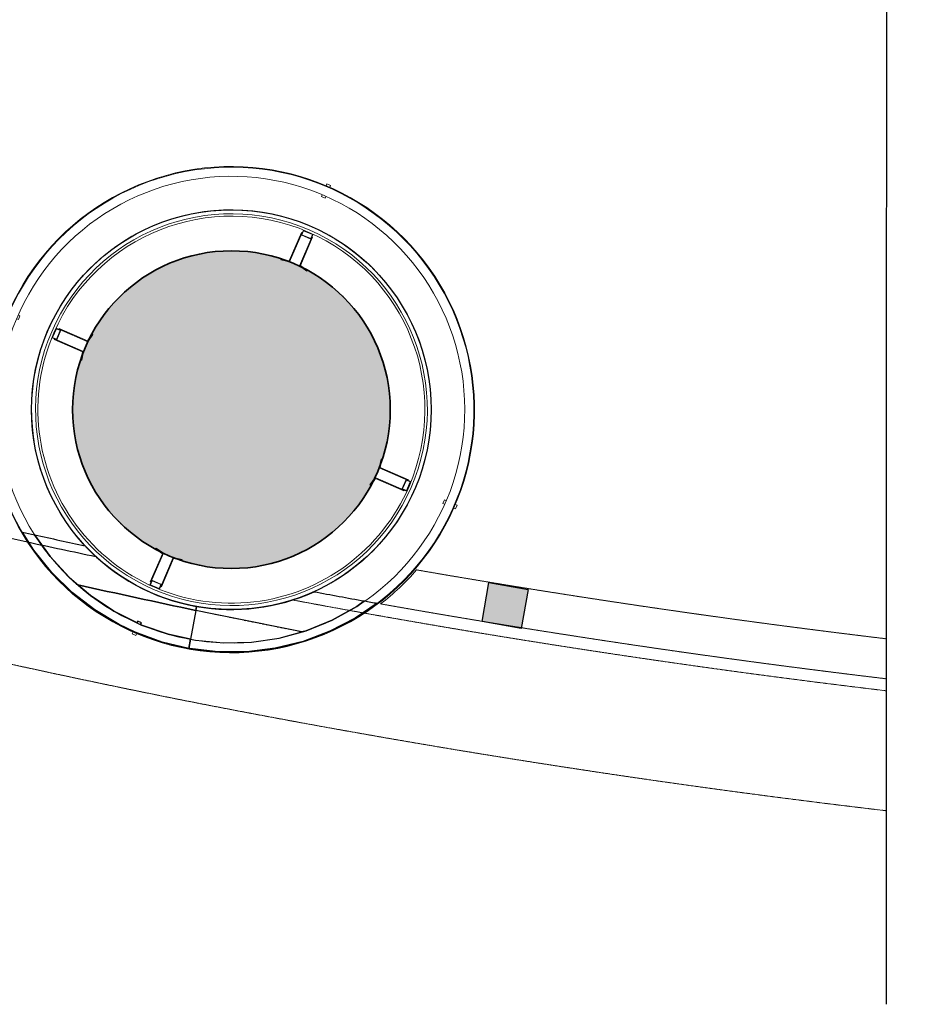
# Model space of a CAD drawing. Header units: inches. Extents: x 1703 to 137267, y -37098 to 14102.
# Tile 19 of 142: x 19754 to 23150, y -53 to 3666. Entities that reach past the tile are written whole.
import ezdxf

# ---------------------------------------------------------------- set-up
doc = ezdxf.new("R2010")
doc.units = ezdxf.units.IN
doc.header["$MEASUREMENT"] = 0
for name, pattern in [('LEVEL-F-OVERALL LAYOUT$0$Dash Dot 6mm', [14, 6, -4, 0, -4]), ('LEVEL-F-OVERALL LAYOUT$0$HIDDEN', [0.375, 0.25, -0.125]), ('LEVEL-F-OVERALL LAYOUT$0$Hidden 2mm', [3, 2, -1])]:
    doc.linetypes.add(name, pattern=pattern)
for name, color, linetype in [('elevation line', 1, 'Continuous'), ('LEVEL-F-OVERALL LAYOUT$0$NEW PILASTERS', 251, 'Continuous'), ('LEVEL-F-OVERALL LAYOUT$0$S-Section-Steel', 251, 'Continuous')]:
    doc.layers.add(name, color=color, linetype=linetype)
for name, color, linetype, lineweight in [('LEVEL-F-OVERALL LAYOUT$0$A-DETL', 251, 'Continuous', 15), ('LEVEL-F-OVERALL LAYOUT$0$A-EQPM', 251, 'Continuous', 5), ('LEVEL-F-OVERALL LAYOUT$0$C-COLS', 251, 'Continuous', 13), ('LEVEL-F-OVERALL LAYOUT$0$I-FLOR-OVHD', 251, 'LEVEL-F-OVERALL LAYOUT$0$HIDDEN', 18)]:
    doc.layers.add(name, color=color, linetype=linetype, lineweight=lineweight)

# ---------------------------------------------------------------- blocks, each defined once
blk = doc.blocks.new('LEVEL-F-OVERALL LAYOUT$0$Column Cladding - Column Cladding- 1200mm-V77-LEVEL F -PART PLAN-20')
at = {"layer": 'LEVEL-F-OVERALL LAYOUT$0$A-EQPM', "color": 253, "lineweight": 5}
for p, q in [((-7.5, 918.2), (-7.5, 926)), ((7.5, 926), (-7.5, 926)), ((7.5, 926), (7.5, 918.2)), ((-7.5, 874), (-7.5, 881.1)), ((-7.5, 874), (7.5, 874)), ((7.5, 881.2), (7.5, 874)), ((-926, 7.5), (-917.8, 7.5)), ((-926, 7.5), (-926, -7.5)), ((-880, 7.5), (-874, 7.5)), ((-874, -7.5), (-874, 7.5)), ((874, 7.5), (880, 7.5)), ((874, 7.5), (874, -7.5)), ((917.8, 7.5), (926, 7.5)), ((926, -7.5), (926, 7.5)), ((-917.8, -7.5), (-926, -7.5)), ((-874, -7.5), (-880, -7.5)), ((880, -7.5), (874, -7.5)), ((926, -7.5), (917.8, -7.5)), ((-7.5, -881.2), (-7.5, -874)), ((7.5, -874), (-7.5, -874)), ((7.5, -874), (7.5, -881.1)), ((-7.5, -926), (-7.5, -918.2)), ((-7.5, -926), (7.5, -926)), ((7.5, -918.2), (7.5, -926))]:
    blk.add_line(p, q, dxfattribs=at)
at = {"layer": 'LEVEL-F-OVERALL LAYOUT$0$A-EQPM', "color": 9}
for p, q in [((-23, 719.2), (-23, 603)), ((-20, 719.2), (-23, 719.2)), ((-20, 730.4), (-20, 710.4)), ((-20, 600), (-20, 719.2)), ((-20, 710.4), (20, 710.4)), ((-18, 712.4), (-18, 728.4)), ((-18, 728.4), (18, 728.4)), ((18, 712.4), (-18, 712.4)), ((9.4, 730.4), (-9.4, 730.4)), ((-6.5, 730.4), (9.4, 730.4)), ((18, 728.4), (18, 712.4)), ((20, 710.4), (20, 730.4)), ((23, 719.2), (20, 719.2)), ((20, 719.2), (20, 600)), ((23, 603), (23, 719.2)), ((-23, 603), (-54.1, 596.6)), ((-54.1, 596.6), (-53.3, 593.1)), ((-53.3, 593.1), (-20, 600)), ((20, 600), (53.3, 593.1)), ((54.1, 596.6), (23, 603)), ((53.3, 593.1), (54.1, 596.6)), ((-603, 23), (-596.6, 54.1)), ((-593.1, 53.3), (-600, 20)), ((-596.6, 54.1), (-593.1, 53.3)), ((596.6, 54.1), (593.1, 53.3)), ((593.1, 53.3), (600, 20)), ((603, 23), (596.6, 54.1)), ((-730.4, -9.4), (-730.4, 9.4)), ((-730.4, 6.5), (-730.4, -9.4)), ((-729.7, 20), (-710.4, 20)), ((-728.4, 18), (-728.4, -18)), ((-712.4, 18), (-728.4, 18)), ((-719.2, 20), (-719.2, 23)), ((-719.2, 23), (-603, 23)), ((-600, 20), (-719.2, 20)), ((-712.4, -18), (-712.4, 18)), ((-710.4, 20), (-710.4, -20)), ((600, 20), (719.2, 20)), ((719.2, 23), (603, 23)), ((729.7, 20), (710.4, 20)), ((710.4, 20), (710.4, -20)), ((712.4, -18), (712.4, 18)), ((712.4, 18), (728.4, 18)), ((719.2, 20), (719.2, 23)), ((728.4, 18), (728.4, -18)), ((730.4, -9.4), (730.4, 9.4)), ((730.4, 6.5), (730.4, -9.4)), ((-710.4, -20), (-729.7, -20)), ((-728.4, -18), (-712.4, -18)), ((-719.2, -20), (-600, -20)), ((-719.2, -23), (-719.2, -20)), ((-603, -23), (-719.2, -23)), ((-596.6, -54.1), (-603, -23)), ((-600, -20), (-593.1, -53.3)), ((600, -20), (593.1, -53.3)), ((596.6, -54.1), (603, -23)), ((719.2, -20), (600, -20)), ((603, -23), (719.2, -23)), ((710.4, -20), (729.7, -20)), ((728.4, -18), (712.4, -18)), ((719.2, -23), (719.2, -20)), ((-593.1, -53.3), (-596.6, -54.1)), ((593.1, -53.3), (596.6, -54.1)), ((-54.1, -596.5), (-53.3, -593)), ((-53.3, -593), (-20, -599.9)), ((20, -599.9), (53.3, -593)), ((53.3, -593), (54.1, -596.5)), ((-23, -602.9), (-54.1, -596.5)), ((-23, -719.1), (-23, -602.9)), ((-20, -599.9), (-20, -719.1)), ((20, -719.1), (20, -599.9)), ((54.1, -596.5), (23, -602.9)), ((23, -602.9), (23, -719.1)), ((-20, -719.1), (-23, -719.1)), ((-20, -710.3), (20, -710.3)), ((-20, -729.7), (-20, -710.3)), ((-18, -712.3), (-18, -728.3)), ((18, -712.3), (-18, -712.3)), ((-18, -728.3), (18, -728.3)), ((11.4, -730.3), (-11.4, -730.3)), ((-6.5, -730.3), (11.4, -730.3)), ((18, -728.3), (18, -712.3)), ((20, -710.3), (20, -729.7)), ((23, -719.1), (20, -719.1))]:
    blk.add_line(p, q, dxfattribs=at)
at = {"layer": 'LEVEL-F-OVERALL LAYOUT$0$A-EQPM', "color": 253, "lineweight": 5, "flags": 128}
for points in [[(0, 918.5), (-36.7, 917.8), (-73.4, 915.6), (-110, 911.9), (-146.3, 906.8), (-182.5, 900.2), (-218.3, 892.2), (-253.8, 882.7), (-288.9, 871.9), (-323.6, 859.6), (-357.7, 846), (-391.2, 831), (-424.1, 814.7), (-456.4, 797.1), (-487.9, 778.2), (-518.6, 758.1), (-548.5, 736.7), (-577.5, 714.2), (-605.6, 690.5), (-632.8, 665.8), (-658.9, 639.9), (-684, 613.1), (-707.9, 585.2), (-730.8, 556.4), (-752.4, 526.8), (-772.9, 496.3), (-792.1, 465), (-810.1, 432.9), (-826.7, 400.2), (-842.1, 366.8), (-856.1, 332.8), (-868.7, 298.3), (-879.9, 263.3), (-889.8, 227.9), (-898.2, 192.2), (-905.1, 156.1), (-910.7, 119.8), (-914.7, 83.3), (-917.3, 46.6), (-918.4, 9.9), (-918.1, -26.8), (-916.3, -63.5), (-913, -100.1), (-908.3, -136.5), (-902.1, -172.7), (-894.5, -208.7), (-885.4, -244.3), (-874.9, -279.5), (-863.1, -314.3), (-849.8, -348.5), (-835.2, -382.2), (-819.2, -415.3), (-802, -447.8), (-783.4, -479.5), (-763.6, -510.4), (-742.6, -540.5), (-720.4, -569.8), (-697, -598.2), (-672.6, -625.5), (-647, -651.9), (-620.4, -677.3), (-592.8, -701.6), (-564.3, -724.7), (-534.9, -746.7), (-504.6, -767.5), (-473.5, -787.1), (-441.6, -805.4), (-409.1, -822.4), (-375.9, -838.1), (-342, -852.4), (-307.7, -865.4), (-272.8, -877), (-237.5, -887.3), (-201.9, -896), (-165.9, -903.4), (-129.6, -909.3), (-93.2, -913.8), (-56.5, -916.8), (-19.8, -918.3), (0, -918.5)], [(0, 916), (-36.6, 915.3), (-73.2, 913.1), (-109.7, 909.4), (-145.9, 904.3), (-182, 897.7), (-217.7, 889.7), (-253.1, 880.3), (-288.1, 869.5), (-322.7, 857.3), (-356.7, 843.7), (-390.2, 828.8), (-423, 812.5), (-455.1, 794.9), (-486.6, 776.1), (-517.2, 756), (-547, 734.7), (-576, 712.3), (-604, 688.7), (-631.1, 663.9), (-657.1, 638.2), (-682.1, 611.4), (-706, 583.6), (-728.8, 554.9), (-750.4, 525.3), (-770.8, 494.9), (-790, 463.7), (-807.9, 431.7), (-824.5, 399.1), (-839.8, 365.8), (-853.7, 331.9), (-866.3, 297.5), (-877.5, 262.6), (-887.3, 227.3), (-895.7, 191.7), (-902.7, 155.7), (-908.2, 119.5), (-912.2, 83.1), (-914.8, 46.5), (-915.9, 9.9), (-915.6, -26.7), (-913.8, -63.3), (-910.5, -99.8), (-905.8, -136.2), (-899.7, -172.3), (-892, -208.1), (-883, -243.6), (-872.6, -278.7), (-860.7, -313.4), (-847.5, -347.6), (-832.9, -381.2), (-817, -414.2), (-799.8, -446.5), (-781.3, -478.2), (-761.5, -509), (-740.6, -539.1), (-718.4, -568.3), (-695.1, -596.5), (-670.7, -623.8), (-645.2, -650.2), (-618.7, -675.5), (-591.2, -699.7), (-562.8, -722.7), (-533.4, -744.7), (-503.2, -765.4), (-472.2, -784.9), (-440.4, -803.2), (-408, -820.1), (-374.8, -835.8), (-341.1, -850.1), (-306.8, -863.1), (-272.1, -874.7), (-236.9, -884.8), (-201.3, -893.6), (-165.4, -900.9), (-129.3, -906.8), (-92.9, -911.3), (-56.4, -914.3), (-19.8, -915.8), (0, -916)], [(0, -918.5), (36.7, -917.8), (73.4, -915.6), (110, -911.9), (146.3, -906.8), (182.5, -900.2), (218.3, -892.2), (253.8, -882.7), (288.9, -871.9), (323.6, -859.6), (357.7, -846), (391.2, -831), (424.1, -814.7), (456.4, -797.1), (487.9, -778.2), (518.6, -758.1), (548.5, -736.7), (577.5, -714.2), (605.6, -690.5), (632.8, -665.8), (658.9, -639.9), (684, -613.1), (707.9, -585.2), (730.8, -556.4), (752.4, -526.8), (772.9, -496.3), (792.1, -465), (810.1, -432.9), (826.7, -400.2), (842.1, -366.8), (856.1, -332.8), (868.7, -298.3), (879.9, -263.3), (889.8, -227.9), (898.2, -192.2), (905.1, -156.1), (910.7, -119.8), (914.7, -83.3), (917.3, -46.6), (918.4, -9.9), (918.1, 26.8), (916.3, 63.5), (913, 100.1), (908.3, 136.5), (902.1, 172.7), (894.5, 208.7), (885.4, 244.3), (874.9, 279.5), (863.1, 314.3), (849.8, 348.5), (835.2, 382.2), (819.2, 415.3), (802, 447.8), (783.4, 479.5), (763.6, 510.4), (742.6, 540.5), (720.4, 569.8), (697, 598.2), (672.6, 625.5), (647, 651.9), (620.4, 677.3), (592.8, 701.6), (564.3, 724.7), (534.9, 746.7), (504.6, 767.5), (473.5, 787.1), (441.6, 805.4), (409.1, 822.4), (375.9, 838.1), (342, 852.4), (307.7, 865.4), (272.8, 877), (237.5, 887.3), (201.9, 896), (165.9, 903.4), (129.6, 909.3), (93.2, 913.8), (56.5, 916.8), (19.8, 918.3), (0, 918.5)], [(0, -916), (36.6, -915.3), (73.2, -913.1), (109.7, -909.4), (145.9, -904.3), (182, -897.7), (217.7, -889.7), (253.1, -880.3), (288.1, -869.5), (322.7, -857.3), (356.7, -843.7), (390.2, -828.8), (423, -812.5), (455.1, -794.9), (486.6, -776.1), (517.2, -756), (547, -734.7), (576, -712.3), (604, -688.7), (631.1, -663.9), (657.1, -638.2), (682.1, -611.4), (706, -583.6), (728.8, -554.9), (750.4, -525.3), (770.8, -494.9), (790, -463.7), (807.9, -431.7), (824.5, -399.1), (839.8, -365.8), (853.7, -331.9), (866.3, -297.5), (877.5, -262.6), (887.3, -227.3), (895.7, -191.7), (902.7, -155.7), (908.2, -119.5), (912.2, -83.1), (914.8, -46.5), (915.9, -9.9), (915.6, 26.7), (913.8, 63.3), (910.5, 99.8), (905.8, 136.2), (899.7, 172.3), (892, 208.1), (883, 243.6), (872.6, 278.7), (860.7, 313.4), (847.5, 347.6), (832.9, 381.2), (817, 414.2), (799.8, 446.5), (781.3, 478.2), (761.5, 509), (740.6, 539.1), (718.4, 568.3), (695.1, 596.5), (670.7, 623.8), (645.2, 650.2), (618.7, 675.5), (591.2, 699.7), (562.8, 722.7), (533.4, 744.7), (503.2, 765.4), (472.2, 784.9), (440.4, 803.2), (408, 820.1), (374.8, 835.8), (341.1, 850.1), (306.8, 863.1), (272.1, 874.7), (236.9, 884.8), (201.3, 893.6), (165.4, 900.9), (129.3, 906.8), (92.9, 911.3), (56.4, 914.3), (19.8, 915.8), (0, 916)], [(0, -881.5), (-35.3, -880.8), (-70.4, -878.7), (-105.5, -875.2), (-140.4, -870.2), (-175.1, -863.9), (-209.5, -856.2), (-243.6, -847.2), (-277.3, -836.8), (-310.5, -825), (-343.3, -811.9), (-375.5, -797.5), (-407.1, -781.9), (-438, -765), (-468.2, -746.9), (-497.7, -727.5), (-526.4, -707), (-554.3, -685.4), (-581.2, -662.7), (-607.3, -638.9), (-632.3, -614.1), (-656.4, -588.4), (-679.4, -561.6), (-701.3, -534), (-722.1, -505.6), (-741.8, -476.3), (-760.2, -446.2), (-777.4, -415.5), (-793.4, -384.1), (-808.2, -352), (-821.6, -319.4), (-833.7, -286.3), (-844.5, -252.7), (-853.9, -218.8), (-862, -184.4), (-868.7, -149.8), (-874, -115), (-877.9, -79.9), (-880.4, -44.8), (-881.4, -9.5), (-881.1, 25.7), (-879.4, 61), (-876.2, 96.1), (-871.7, 131), (-865.8, 165.8), (-858.4, 200.3), (-849.8, 234.4), (-839.7, 268.2), (-828.3, 301.6), (-815.6, 334.5), (-801.5, 366.8), (-786.2, 398.6), (-769.7, 429.7), (-751.9, 460.2), (-732.9, 489.8), (-712.7, 518.8), (-691.4, 546.8), (-669, 574.1), (-645.5, 600.4), (-620.9, 625.7), (-595.4, 650), (-569, 673.3), (-541.6, 695.5), (-513.3, 716.6), (-484.3, 736.6), (-454.4, 755.3), (-423.8, 772.9), (-392.6, 789.2), (-360.7, 804.3), (-328.3, 818.1), (-295.3, 830.6), (-261.8, 841.7), (-228, 851.5), (-193.7, 859.9), (-159.2, 867), (-124.4, 872.7), (-89.4, 877), (-54.3, 879.8), (-19, 881.3), (0, 881.5)], [(0, 881.5), (35.3, 880.8), (70.4, 878.7), (105.5, 875.2), (140.4, 870.2), (175.1, 863.9), (209.5, 856.2), (243.6, 847.2), (277.3, 836.8), (310.5, 825), (343.3, 811.9), (375.5, 797.5), (407.1, 781.9), (438, 765), (468.2, 746.9), (497.7, 727.5), (526.4, 707), (554.3, 685.4), (581.2, 662.7), (607.3, 638.9), (632.3, 614.1), (656.4, 588.4), (679.4, 561.6), (701.3, 534), (722.1, 505.6), (741.8, 476.3), (760.2, 446.2), (777.4, 415.5), (793.4, 384.1), (808.2, 352), (821.6, 319.4), (833.7, 286.3), (844.5, 252.7), (853.9, 218.8), (862, 184.4), (868.7, 149.8), (874, 115), (877.9, 79.9), (880.4, 44.8), (881.4, 9.5), (881.1, -25.7), (879.4, -61), (876.2, -96.1), (871.7, -131), (865.8, -165.8), (858.4, -200.3), (849.8, -234.4), (839.7, -268.2), (828.3, -301.6), (815.6, -334.5), (801.5, -366.8), (786.2, -398.6), (769.7, -429.7), (751.9, -460.2), (732.9, -489.8), (712.7, -518.8), (691.4, -546.8), (669, -574.1), (645.5, -600.4), (620.9, -625.7), (595.4, -650), (569, -673.3), (541.6, -695.5), (513.3, -716.6), (484.3, -736.6), (454.4, -755.3), (423.8, -772.9), (392.6, -789.2), (360.7, -804.3), (328.3, -818.1), (295.3, -830.6), (261.8, -841.7), (228, -851.5), (193.7, -859.9), (159.2, -867), (124.4, -872.7), (89.4, -877), (54.3, -879.8), (19, -881.3), (0, -881.5)]]:
    blk.add_lwpolyline(points, dxfattribs=at)
at = {"layer": 'LEVEL-F-OVERALL LAYOUT$0$A-EQPM', "color": 253, "lineweight": 5}
for radius, start, end in [(755, 90, 270), (755, 270, 90), (740, 90, 270), (731, 0, 180), (740, 270, 90), (600, 96.2975, 98.1655), (600, 81.8266, 84.2501), (600, 110.0092, 111.033), (600, 68.1243, 69.7118), (600, 123.2919, 125.6505), (600, 54.9667, 56.41), (600, 137.6445, 139.7937), (600, 40.403, 42.8154), (600, 26.4122, 28.3765), (600, 164.8131, 167.0241), (600, 13.8462, 14.4282), (731, 180, 0), (600, 179.0113, 181.3353), (600, 360, 1.3353), (600, 359.0113, 360), (600, 193.8462, 194.4559), (600, 344.8131, 347.0241), (600, 206.4122, 208.3765), (600, 220.403, 222.8154), (600, 317.6445, 319.7937), (600, 234.9667, 236.41), (600, 303.2919, 305.6505), (600, 248.1243, 249.7118), (600, 261.8266, 264.2501), (600, 276.2975, 278.1655), (600, 290.0092, 291.033)]:
    blk.add_arc((0, 0), radius, start, end, dxfattribs=at)
blk = doc.blocks.new('LEVEL-F-OVERALL LAYOUT$0$SHS150x5')
at = {"layer": 'LEVEL-F-OVERALL LAYOUT$0$S-Section-Steel'}
h = blk.add_hatch(color=256, dxfattribs=at)
h.dxf.hatch_style = 1
h.paths.add_polyline_path([(322740.3, -171646.3), (322890.3, -171646.3), (322890.3, -171796.3), (322740.3, -171796.3)])
blk.add_lwpolyline([(322740.3, -171646.3), (322890.3, -171646.3), (322890.3, -171796.3), (322740.3, -171796.3)], close=True, dxfattribs=at)
blk = doc.blocks.new('LEVEL-F-OVERALL LAYOUT$0$150x150')
blk.add_blockref('LEVEL-F-OVERALL LAYOUT$0$SHS150x5', (-322815.3, 171721.3))

msp = doc.modelspace()

# ---------------------------------------------------------------- hatches: boundary and pattern name
at = {"layer": 'LEVEL-F-OVERALL LAYOUT$0$C-COLS', "lineweight": 5}
msp.add_hatch(color=251, dxfattribs=at).paths.add_polyline_path([(20287.1, 1655.6), (20366.3, 1623.1), (20449.3, 1602.1), (20534.4, 1593.1), (20619.9, 1596.4), (20704.2, 1611.8), (20785.3, 1639), (20861.8, 1677.5), (20932, 1726.5), (20994.5, 1785), (21048.1, 1851.8), (21091.6, 1925.5), (21124.1, 2004.7), (21146.3, 2099.3), (21154, 2172.8), (21150.8, 2258.4), (21135.4, 2342.6), (21108.2, 2423.7), (21069.7, 2500.2), (21014.6, 2576.8), (20962.2, 2632.9), (20895.4, 2686.5), (20821.7, 2730), (20742.5, 2762.6), (20659.5, 2783.5), (20574.4, 2792.5), (20488.8, 2789.2), (20404.6, 2773.8), (20323.4, 2746.6), (20247, 2708.1), (20176.8, 2659.1), (20114.3, 2600.6), (20060.7, 2533.8), (20017.2, 2460.1), (19984.6, 2380.9), (19963.7, 2297.9), (19954.7, 2212.8), (19958, 2127.2), (19973.4, 2043), (20000.6, 1961.9), (20039.1, 1885.4), (20088.1, 1815.2), (20146.6, 1752.7), (20213.4, 1699.1), (20249.5, 1677.8)], flags=0)

# ---------------------------------------------------------------- linework, layer by layer
at = {"color": 6, "linetype": 'Continuous', "ltscale": 0.25}
msp.add_lwpolyline([(23028.2, 12138), (23027.8, 6099.3), (22901.3, 6076.1), (23149.5, 5979), (23029.2, 5967), (23028.2, -53.2)], dxfattribs=at)
at = {"color": 6}
for points in [[(19765.4, 1729.9, 0.000337), (19810.8, 1719.9), (19869.6, 1637.8), (19941.1, 1559.6), (20021.6, 1490.6), (20109.7, 1431.7), (20204.3, 1383.8), (20215, 1379.3), (20315.1, 1344.4), (20400, 1325.9), (20393.9, 1291.2), (20292.1, 1315.1), (20190.6, 1352.1), (20130.5, 1380.8), (20037.8, 1436.3), (19952.4, 1502.4), (19875.2, 1578.1), (19807.6, 1662.4)], [(19810.8, 1719.9, 0.001413), (20001.6, 1678.6, 0.162755), (20422, 1449.5), (20419.4, 1434.8, -0.003339), (19974.3, 1531.1), (19941.1, 1559.6), (19869.6, 1637.8)], [(20419.4, 1434.8), (20400, 1325.9), (20315.1, 1344.4), (20215, 1379.3), (20211.2, 1380.9), (20214.2, 1387.7), (20200.4, 1393.7), (20197.6, 1387.2), (20109.7, 1431.7), (20021.6, 1490.6), (19974.3, 1531.1, 0.003339)], [(20419.4, 1434.8), (20422, 1449.5, 0.151712), (20866.4, 1505.3, 0.001402), (21056.8, 1470.2), (21028.1, 1449.4), (20935.4, 1397.9), (20837.3, 1357.9), (20820.5, 1353.4, -0.003001)], [(20393.9, 1291.2), (20400, 1325.9), (20418.7, 1321.8), (20524.2, 1311.8), (20630.2, 1314.6), (20735, 1330), (20837.3, 1357.9), (20935.4, 1397.9), (21028.1, 1449.4), (21056.8, 1470.2, 0.000356), (21105.2, 1461.5), (21022.1, 1405.2), (20926.1, 1355.6), (20824.9, 1317.7), (20720, 1291.9), (20612.7, 1278.7), (20504.7, 1278.2), (20397.3, 1290.4)], [(20400, 1325.9), (20418.7, 1321.8), (20524.2, 1311.8), (20630.2, 1314.6), (20735, 1330), (20820.5, 1353.4, -0.003001), (20419.4, 1434.8)]]:
    msp.add_lwpolyline(points, format="xyb", close=True, dxfattribs=at)
msp.add_circle((20554.3, 2192.8), 755)
at = {"layer": 'elevation line', "ltscale": 0.25}
msp.add_arc((26993, 34988.4), 34066.8, 257.78266, 258.22643, dxfattribs=at)
at = {"layer": 'LEVEL-F-OVERALL LAYOUT$0$A-DETL'}
msp.add_arc((20554.4, 2192.8), 925, 307.5272, 319.1377, dxfattribs=at)
at = {"layer": 'LEVEL-F-OVERALL LAYOUT$0$A-DETL', "linetype": 'LEVEL-F-OVERALL LAYOUT$0$Hidden 2mm', "lineweight": 15}
for radius, start, end in [(33950, 260.14257, 263.16936), (34100, 259.95419, 263.19955)]:
    msp.add_arc((27066.1, 35036.4), radius, start, end, dxfattribs=at)
at = {"layer": 'LEVEL-F-OVERALL LAYOUT$0$A-DETL', "color": 135, "linetype": 'LEVEL-F-OVERALL LAYOUT$0$Dash Dot 6mm', "lineweight": 20}
msp.add_arc((27407.9, 34811), 34100, 257.39833, 258.86216, dxfattribs=at)
at = {"layer": 'LEVEL-F-OVERALL LAYOUT$0$C-COLS', "color": 3, "lineweight": 35}
msp.add_circle((20554.4, 2192.8), 600, dxfattribs=at)
at = {"layer": 'LEVEL-F-OVERALL LAYOUT$0$I-FLOR-OVHD', "ltscale": 0.25}
for points in [[(23028.2, 677.9, -0.019531), (20359.4, 1097.7, -0.089507), (8781.8, 5666.7)], [(20785.4, 1474, 0.016617), (23028.2, 1131, 0.016617)]]:
    msp.add_lwpolyline(points, format="xyb", dxfattribs=at)
msp.add_arc((26993, 34988.4), 34066.8, 252.04841, 257.78854, dxfattribs=at)

# ---------------------------------------------------------------- block references
at = {"lineweight": 13, "rotation": 336.5999999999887}
msp.add_blockref('LEVEL-F-OVERALL LAYOUT$0$Column Cladding - Column Cladding- 1200mm-V77-LEVEL F -PART PLAN-20', (20554.4, 2192.8), dxfattribs=at)
at = {"layer": 'LEVEL-F-OVERALL LAYOUT$0$NEW PILASTERS', "rotation": 349.8919271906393}
msp.add_blockref('LEVEL-F-OVERALL LAYOUT$0$150x150', (21588.1, 1453.4), dxfattribs=at)

doc.saveas('drawing.dxf')
